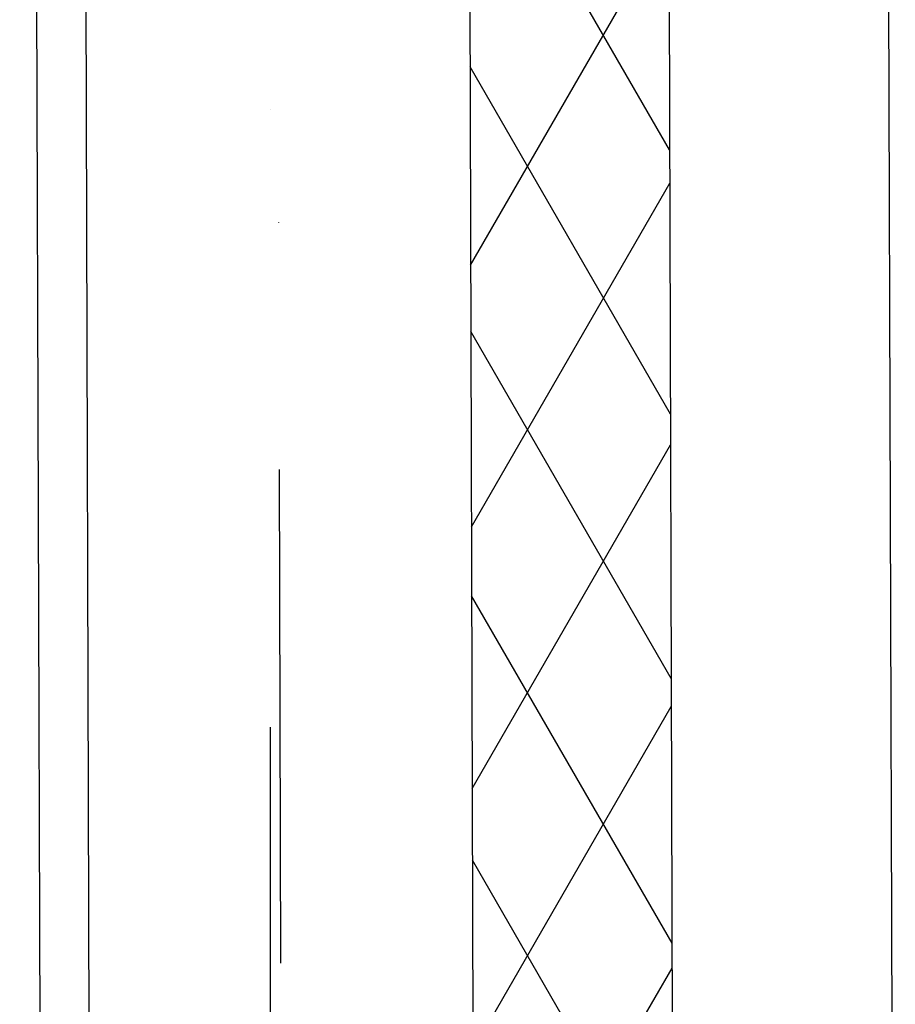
# Model space of a CAD drawing. Header units: millimetres. Extents: x -32221 to 212500, y 31663 to 93766.
# Tile 174 of 256: x 26664 to 27114, y 60047 to 60554. Entities that reach past the tile are written whole.
import ezdxf

# ---------------------------------------------------------------- set-up
doc = ezdxf.new("R2010")
doc.units = ezdxf.units.MM
doc.linetypes.add('DASHDOTX2', pattern=[50.8, 25.4, -12.7, 0, -12.7])
doc.layers.add('osie', color=250, linetype='Continuous')
doc.layers.add('Sciany', color=250, linetype='Continuous')

msp = doc.modelspace()

# ---------------------------------------------------------------- hatches: boundary and pattern name
at = {"layer": 'Sciany', "transparency": 33554687}
h = msp.add_hatch(dxfattribs=at)
h.set_pattern_fill('DIAMONDS', color=256, scale=21.298246, style=0)
h.set_pattern_definition([(60, (11230.126, 27072.76), (-58.56231, 33.81097), []), (120, (11230.126, 27072.76), (-58.56231, -33.81097), [])])
h.paths.add_polyline_path([(25207.296, 62052.787), (16004.646, 62062.25), (16004.646, 61960.019), (25207.19, 61950.599)])
h.paths.add_polyline_path([(27001.174, 59450.093), (26993.104, 62050.95), (26399.997, 62051.56), (26399.89, 61949.228), (26890.873, 61948.719), (26898.583, 59463.521)])
h.paths.add_polyline_path([(25822.508, 47649.75), (25822.508, 50675.258), (25717.502, 50684.438), (25720.277, 47649.62)])
h.paths.add_polyline_path([(26684.877, 47841.043), (26694.389, 47841.033), (26890.873, 47840.829), (26898.583, 45355.632), (27001.174, 45342.204), (26993.104, 47943.061), (26703.598, 47943.33), (26684.888, 47943.347), (26684.922, 47884.562)])
h.paths.add_polyline_path([(15976.788, 33439.499), (25822.508, 33439.499), (25822.508, 36567.368), (25717.502, 36576.548), (25720.277, 33541.73), (15976.878, 33529.807)])

# ---------------------------------------------------------------- linework, layer by layer
at = {"layer": 'osie', "linetype": 'DASHDOTX2', "ltscale": 25}
msp.add_line((26792.525, 62730.045), (26792.525, 33019.002), dxfattribs=at)
at = {"layer": 'Sciany'}
for p, q in [((27105.61, 62169.578), (27114.093, 59435.313)), ((26993.104, 62050.95), (27001.14, 59449.834)), ((26890.873, 61948.719), (26898.52, 59463.027)), ((26694.177, 61744.608), (26700.816, 59488.444)), ((26668.593, 61719.077), (26675.609, 59491.685))]:
    msp.add_line(p, q, dxfattribs=at)
at = {"layer": 'Sciany', "linetype": 'DASHDOTX2', "ltscale": 10}
msp.add_line((26792.525, 61846.663), (26799.629, 59475.128), dxfattribs=at)

doc.saveas('drawing.dxf')
